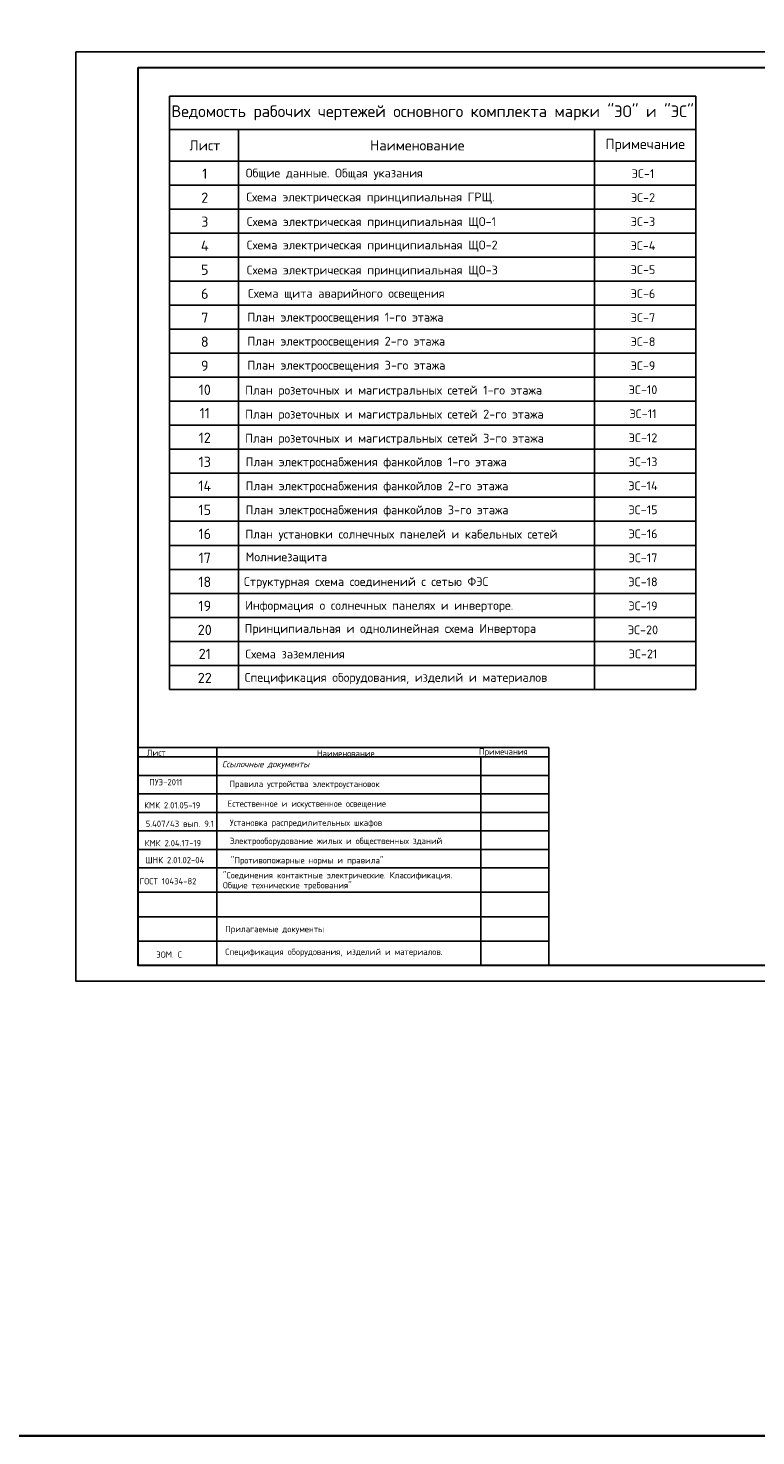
# Model space of a CAD drawing. Header units: millimetres. Extents: x 1114507 to 93926427, y 174473 to 817039.
# Tile 1 of 256: x 1173399 to 1196654, y 741235 to 786230. Entities that reach past the tile are written whole.
import ezdxf

# ---------------------------------------------------------------- set-up
doc = ezdxf.new("R2010")
doc.units = ezdxf.units.MM
doc.styles.get("Standard").update_dxf_attribs({"font": 'isocpeui.ttf'})
doc.styles.add('ГОСТ 350', font='isocpeur.TTF', dxfattribs={"height": 350})
doc.styles.add('Суннат10', font='ariali.ttf', dxfattribs={"height": 250})
doc.styles.add('ЭОМ схема', font='isocpeui.ttf')

msp = doc.modelspace()

# ---------------------------------------------------------------- linework, layer by layer
at = {"ltscale": 100}
for p, q in [((1177914.5, 784058, 0), (1194733.4, 784058, 0)), ((1177914.5, 784058, 0), (1177914.5, 765093.3, 0)), ((1194733.4, 784058, 0), (1194733.4, 765093.3, 0)), ((1177914.5, 782987.5, 0), (1194733.4, 782987.5, 0)), ((1180118.6, 782987.5, 0), (1180118.6, 765093.3, 0)), ((1191502.4, 782987.5, 0), (1191502.4, 765093.3, 0)), ((1177914.5, 781979.7, 0), (1194733.4, 781979.7, 0)), ((1177914.5, 781212.1, 0), (1194733.4, 781212.1, 0)), ((1177914.5, 780444.5, 0), (1194733.4, 780444.5, 0)), ((1177914.5, 779677, 0), (1194733.4, 779677, 0)), ((1177914.5, 778909.4, 0), (1194733.4, 778909.4, 0)), ((1177914.5, 778141.9, 0), (1194733.4, 778141.9, 0)), ((1177914.5, 777374.3, 0), (1194733.4, 777374.3, 0)), ((1177914.5, 776606.7, 0), (1194733.4, 776606.7, 0)), ((1177914.5, 775839.2, 0), (1194733.4, 775839.2, 0)), ((1177914.5, 775071.6, 0), (1194733.4, 775071.6, 0)), ((1177914.5, 774304.1, 0), (1194733.4, 774304.1, 0)), ((1177914.5, 773536.5, 0), (1194733.4, 773536.5, 0)), ((1177914.5, 772768.9, 0), (1194733.4, 772768.9, 0)), ((1177914.5, 772001.4, 0), (1194733.4, 772001.4, 0)), ((1177914.5, 771233.8, 0), (1194733.4, 771233.8, 0)), ((1177914.5, 770466.3, 0), (1194733.4, 770466.3, 0)), ((1177914.5, 769698.7, 0), (1194733.4, 769698.7, 0)), ((1177914.5, 768931.1, 0), (1194733.4, 768931.1, 0)), ((1177914.5, 768163.6, 0), (1194733.4, 768163.6, 0)), ((1177914.5, 767396, 0), (1194733.4, 767396, 0)), ((1177914.5, 766628.5, 0), (1194733.4, 766628.5, 0)), ((1177914.5, 765860.9, 0), (1194733.4, 765860.9, 0)), ((1177914.5, 765093.3, 0), (1194733.4, 765093.3, 0))]:
    msp.add_line(p, q, dxfattribs=at)
at = {"color": 0, "linetype": 'ByBlock', "lineweight": 25}
for p, q in [((1190040.3, 763238.7, 0), (1176918.2, 763238.7, 0)), ((1179428.3, 756271.7, 0), (1179428.3, 763238.7, 0)), ((1190040.3, 756271.7, 0), (1190040.3, 763238.7, 0)), ((1190040.3, 762936.2, 0), (1176918.2, 762936.2, 0)), ((1187868.3, 762936.2, 0), (1187868.3, 756271.7, 0)), ((1190040.3, 762344.7, 0), (1176918.2, 762344.7, 0)), ((1190040.3, 761753.2, 0), (1176918.2, 761753.2, 0)), ((1190040.3, 761161.7, 0), (1176918.2, 761161.7, 0)), ((1190040.3, 760570.2, 0), (1176918.2, 760570.2, 0)), ((1190040.3, 759978.7, 0), (1176918.2, 759978.7, 0)), ((1190040.3, 759387.2, 0), (1176918.2, 759387.2, 0)), ((1190040.3, 758608.3, 0), (1176918.2, 758608.3, 0)), ((1190040.3, 757829.4, 0), (1176918.2, 757829.4, 0)), ((1190040.3, 757050.5, 0), (1176918.2, 757050.5, 0))]:
    msp.add_line(p, q, dxfattribs=at)
at = {"color": 5, "lineweight": 30, "elevation": 0}
msp.add_lwpolyline([(1176918.2, 784971.7), (1216418.2, 784971.7), (1216418.2, 756271.7), (1176918.2, 756271.7)], close=True, dxfattribs=at)
at = {"layer": 'Defpoints', "color": 3, "linetype": 'ByBlock', "elevation": 0}
msp.add_lwpolyline([(1174918.2, 785471.7), (1216918.2, 785471.7), (1216918.2, 755771.7), (1174918.2, 755771.7)], close=True, dxfattribs=at)

# ---------------------------------------------------------------- texts
at = {"color": 0, "linetype": 'ByBlock', "lineweight": 40, "style": 'ГОСТ 350'}
for s, height, p in [('Лист', 200.66, (1177190.9, 762969.9, 0)), ('Наименование', 200.655, (1182631.1, 762949.8, 0)), ('Примечания', 200.66, (1187807.6, 763003, 0)), ('ПУЭ-2011 ', 200.66, (1177268.4, 762027.4, 0)), ('Правила устройства электроустановок', 200.655, (1179835, 761972.3, 0)), ('КМК 2.01.05-19 ', 200.655, (1177105.1, 761290.6, 0)), ('Естественное и искуственное освещение ', 200.655, (1179775, 761341.9, 0)), ('5.407/43 вып. 9.1 ', 200.655, (1177154.1, 760699.8, 0)), ('Установка распредилительных шкафов', 200.655, (1179844.8, 760731.9, 0)), ('КМК 2.04.17-19 ', 200.655, (1177124.7, 760079.6, 0)), ('Электрооборудование жилых и общественных зданий', 200.655, (1179844.8, 760150.9, 0)), ('ШНК 2.01.02-04', 200.655, (1177144.3, 759537.7, 0)), ('"Противопожарные нормы и правила"', 200.655, (1179874.2, 759530.7, 0)), ('ГОСТ 10434-82', 200.655, (1176961.3, 758861.7, 0)), ('"Соединения контактные электрические. Классификация.', 200.655, (1179624.2, 759054.7, 0)), ('Общие технические требования"', 200.655, (1179624.2, 758733.2, 0)), ('Прилагаемые документы', 200.655, (1179699.1, 757333.9, 0)), ('Спецификация оборудования, изделий и материалов.', 200.655, (1179699.1, 756606.7, 0)), ('ЭОМ. С', 200.66, (1177494.5, 756516.4, 0))]:
    msp.add_text(s, height=height, dxfattribs=at).set_placement(p)
at = {"ltscale": 100}
for s, insert, char_height, width, attachment_point, style in [('{\\fISOCPEUR|b0|i0|c204|p34;Ведомость рабочих чертежей основного комплекта марки \\fISOCPEUR|b0|i0|c0|p34;"\\fISOCPEUR|b0|i0|c204|p34;ЭО\\fISOCPEUR|b0|i0|c0|p34;"\\fISOCPEUR|b0|i0|c204|p34; и "ЭС"}', (1186324, 783522.7, 0), 375.6716, 16818.764, 5, 'Суннат10'), ('{\\fISOCPEUR|b0|i0|c204|p34;Примечание}', (1193117.9, 782483.6, 0), 328.713, 3230.921, 5, 'Суннат10'), ('{\\fISOCPEUR|b0|i0|c204|p34; Общие данные. Общая указания }', (1180171.4, 781559.4, 0), 281.754, 11330.892, 4, 'ЭОМ схема'), ('{\\fISOCPEUR|b0|i0|c204|p34;ЭС\\fISOCPEUR|b0|i0|c0|p34;-1}', (1193047.5, 781580.1, 0), 281.754, 3230.921, 5, 'Суннат10'), ('{\\fISOCPEUR|b0|i0|c204|p34;\\C0;Схема электрическая принципиальная ГРЩ.}', (1180370.1, 780794), 281.754, 11330.892, 4, 'ЭОМ схема'), ('{\\fISOCPEUR|b0|i0|c204|p34;ЭС\\fISOCPEUR|b0|i0|c0|p34;-2}', (1193047.5, 780812.6, 0), 281.754, 3230.921, 5, 'Суннат10'), ('{\\fISOCPEUR|b0|i0|c204|p34;\\C0;Схема электрическая принципиальная ЩО-1}', (1180386.4, 780007.9, 204172.2), 281.754, 11330.892, 4, 'ЭОМ схема'), ('{\\fISOCPEUR|b0|i0|c204|p34;ЭС\\fISOCPEUR|b0|i0|c0|p34;-3}', (1193047.5, 780045, 0), 281.754, 3230.921, 5, 'Суннат10'), ('{\\fISOCPEUR|b0|i0|c204|p34;\\C0;Схема электрическая принципиальная ЩО-2}', (1180386.4, 779261.7, 204172.2), 281.754, 11330.892, 4, 'ЭОМ схема'), ('{\\fISOCPEUR|b0|i0|c204|p34;ЭС\\fISOCPEUR|b0|i0|c0|p34;-4}', (1193047.5, 779277.5, 0), 281.754, 3230.921, 5, 'Суннат10'), ('{\\fISOCPEUR|b0|i0|c204|p34;\\C0;Схема электрическая принципиальная ЩО-3}', (1180386.4, 778460.8, 204172.2), 281.754, 11330.892, 4, 'ЭОМ схема'), ('{\\fISOCPEUR|b0|i0|c204|p34;ЭС\\fISOCPEUR|b0|i0|c0|p34;-5}', (1193047.5, 778509.9, 0), 281.754, 3230.921, 5, 'Суннат10'), ('{\\fISOCPEUR|b0|i0|c204|p34;Схема щита аварийного освещения}', (1180422.5, 777714.7, 0), 281.754, 11330.892, 4, 'ЭОМ схема'), ('{\\fISOCPEUR|b0|i0|c204|p34;ЭС\\fISOCPEUR|b0|i0|c0|p34;-6}', (1193047.5, 777742.3, 0), 281.754, 3230.921, 5, 'Суннат10'), ('{\\fISOCPEUR|b0|i0|c204|p34; План электроосвещения 1-го этажа}', (1180227.5, 776953.1), 281.754, 11330.892, 4, 'ЭОМ схема'), ('{\\fISOCPEUR|b0|i0|c204|p34;ЭС\\fISOCPEUR|b0|i0|c0|p34;-7}', (1193047.5, 776974.8, 0), 281.754, 3230.921, 5, 'Суннат10'), ('{\\fISOCPEUR|b0|i0|c204|p34; План электроосвещения 2-го этажа}', (1180227.5, 776185.6), 281.754, 11330.892, 4, 'ЭОМ схема'), ('{\\fISOCPEUR|b0|i0|c204|p34;ЭС\\fISOCPEUR|b0|i0|c0|p34;-8}', (1193047.5, 776207.2, 0), 281.754, 3230.921, 5, 'Суннат10'), ('{\\fISOCPEUR|b0|i0|c204|p34; План электроосвещения 3-го этажа}', (1180227.5, 775418), 281.754, 11330.892, 4, 'ЭОМ схема'), ('{\\fISOCPEUR|b0|i0|c204|p34;ЭС\\fISOCPEUR|b0|i0|c0|p34;-9}', (1193047.5, 775439.7, 0), 281.754, 3230.921, 5, 'Суннат10'), ('{\\fISOCPEUR|b0|i0|c204|p34;ЭС\\fISOCPEUR|b0|i0|c0|p34;-10}', (1193047.5, 774672.1, 0), 281.754, 3230.921, 5, 'Суннат10'), ('{\\fISOCPEUR|b0|i0|c204|p34; План розеточных и магистральных сетей 1-го этажа}', (1180153.9, 774620.3), 281.754, 11330.892, 4, 'ЭОМ схема'), ('{\\fISOCPEUR|b0|i0|c204|p34; План розеточных и магистральных сетей 2-го этажа}', (1180153.9, 773852.8), 281.754, 11330.892, 4, 'ЭОМ схема'), ('{\\fISOCPEUR|b0|i0|c204|p34;ЭС\\fISOCPEUR|b0|i0|c0|p34;-11}', (1193047.5, 773904.5, 0), 281.754, 3230.921, 5, 'Суннат10'), ('{\\fISOCPEUR|b0|i0|c204|p34; План розеточных и магистральных сетей 3-го этажа}', (1180153.9, 773085.2), 281.754, 11330.892, 4, 'ЭОМ схема'), ('{\\fISOCPEUR|b0|i0|c204|p34;ЭС\\fISOCPEUR|b0|i0|c0|p34;-12}', (1193047.5, 773137, 0), 281.754, 3230.921, 5, 'Суннат10'), ('{\\fISOCPEUR|b0|i0|c204|p34;План электроснабжения фанкойлов 1-го этажа}', (1180349.8, 772328.8), 281.754, 11330.892, 4, 'ЭОМ схема'), ('{\\fISOCPEUR|b0|i0|c204|p34;ЭС\\fISOCPEUR|b0|i0|c0|p34;-13}', (1193047.5, 772369.4, 0), 281.754, 3230.921, 5, 'Суннат10'), ('{\\fISOCPEUR|b0|i0|c204|p34;План электроснабжения фанкойлов 2-го этажа}', (1180349.8, 771561.2), 281.754, 11330.892, 4, 'ЭОМ схема'), ('{\\fISOCPEUR|b0|i0|c204|p34;ЭС\\fISOCPEUR|b0|i0|c0|p34;-14}', (1193047.5, 771601.9, 0), 281.754, 3230.921, 5, 'Суннат10'), ('{\\fISOCPEUR|b0|i0|c204|p34;План электроснабжения фанкойлов 3-го этажа}', (1180349.8, 770793.6), 281.754, 11330.892, 4, 'ЭОМ схема'), ('{\\fISOCPEUR|b0|i0|c204|p34;ЭС\\fISOCPEUR|b0|i0|c0|p34;-15}', (1193047.5, 770834.3, 0), 281.754, 3230.921, 5, 'Суннат10'), ('{\\fISOCPEUR|b0|i0|c204|p34;План установки солнечных панелей и кабельных сетей}', (1180341.8, 770018.7, 0), 281.754, 11330.892, 4, 'ЭОМ схема'), ('{\\fISOCPEUR|b0|i0|c204|p34;ЭС\\fISOCPEUR|b0|i0|c0|p34;-16}', (1193047.5, 770066.7, 0), 281.754, 3230.921, 5, 'Суннат10'), ('{\\fISOCPEUR|b0|i0|c204|p34;Молниезащита}', (1180350.8, 769291.2, 0), 281.754, 11330.892, 4, 'ЭОМ схема'), ('{\\fISOCPEUR|b0|i0|c204|p34;ЭС\\fISOCPEUR|b0|i0|c0|p34;-17}', (1193047.5, 769299.2, 0), 281.754, 3230.921, 5, 'Суннат10'), ('{\\fISOCPEUR|b0|i0|c204|p34;\\C0;Структурная схема соединений с сетью ФЭС}', (1180294.4, 768501.1), 281.754, 11330.892, 4, 'ЭОМ схема'), ('{\\fISOCPEUR|b0|i0|c204|p34;ЭС\\fISOCPEUR|b0|i0|c0|p34;-18}', (1193047.5, 768531.6, 0), 281.754, 3230.921, 5, 'Суннат10'), ('\\A1;{\\fISOCPEUR|b0|i0|c204|p34;\\C7;Информация о солнечных панелях и инверторе. }', (1180336, 767739.8, 0), 281.754, 11330.892, 4, 'ЭОМ схема'), ('{\\fISOCPEUR|b0|i0|c204|p34;ЭС\\fISOCPEUR|b0|i0|c0|p34;-19}', (1193047.5, 767764.1, 0), 281.754, 3230.921, 5, 'Суннат10'), ('{\\fISOCPEUR|b0|i0|c204|p34;\\C0;Принципиальная и однолинейная схема Инвертора }', (1180314.7, 767002.6), 281.754, 11330.892, 4, 'ЭОМ схема'), ('{\\fISOCPEUR|b0|i0|c204|p34;ЭС\\fISOCPEUR|b0|i0|c0|p34;-20}', (1193047.5, 766996.5, 0), 281.754, 3230.921, 5, 'Суннат10'), ('{\\fISOCPEUR|b0|i0|c204|p34;\\C0;Схема заземления}', (1180339.5, 766224.7), 281.754, 11330.892, 4, 'ЭОМ схема'), ('{\\fISOCPEUR|b0|i0|c204|p34;ЭС\\fISOCPEUR|b0|i0|c0|p34;-21}', (1193047.5, 766229, 0), 281.754, 3230.921, 5, 'Суннат10'), ('{\\fISOCPEUR|b0|i0|c204|p34;\\C0;Спецификация оборудования, изделий и материалов}', (1180316.4, 765438), 281.754, 11330.892, 4, 'ЭОМ схема')]:
    msp.add_mtext(s, dxfattribs=dict(at, insert=insert, char_height=char_height, width=width, attachment_point=attachment_point, style=style))
at = {"ltscale": 100, "char_height": 328.713, "attachment_point": 5}
for s, insert, width in [('{\\fISOCPEUR|b0|i0|c204|p34;Лист}', (1179042.9, 782483.6, 0), 2256.726), ('{\\fISOCPEUR|b0|i0|c204|p34;Наименование}', (1185836.9, 782483.6, 0), 11330.892), ('{\\fISOCPEUR|b0|i0|c204|p34;1}', (1179042.9, 781579, 0), 2256.726), ('{\\fISOCPEUR|b0|i0|c204|p34;2}', (1179042.9, 780811.4, 0), 2256.726), ('{\\fISOCPEUR|b0|i0|c204|p34;3}', (1179042.9, 780043.9, 0), 2256.726), ('{\\fISOCPEUR|b0|i0|c204|p34;4}', (1179042.9, 779276.3, 0), 2256.726), ('{\\fISOCPEUR|b0|i0|c204|p34;5}', (1179042.9, 778508.8, 0), 2256.726), ('{\\fISOCPEUR|b0|i0|c204|p34;6}', (1179042.9, 777741.2, 0), 2256.726), ('{\\fISOCPEUR|b0|i0|c204|p34;7}', (1179042.9, 776973.6, 0), 2256.726), ('{\\fISOCPEUR|b0|i0|c204|p34;8}', (1179042.9, 776206.1, 0), 2256.726), ('{\\fISOCPEUR|b0|i0|c204|p34;9}', (1179042.9, 775438.5, 0), 2256.726), ('{\\fISOCPEUR|b0|i0|c204|p34;10}', (1179042.9, 774671, 0), 2256.726), ('{\\fISOCPEUR|b0|i0|c204|p34;11}', (1179042.9, 773922, 0), 2256.726), ('{\\fISOCPEUR|b0|i0|c204|p34;12}', (1179042.9, 773135.8, 0), 2256.726), ('{\\fISOCPEUR|b0|i0|c204|p34;13}', (1179042.9, 772368.3, 0), 2256.726), ('{\\fISOCPEUR|b0|i0|c204|p34;14}', (1179042.9, 771600.7, 0), 2256.726), ('{\\fISOCPEUR|b0|i0|c204|p34;15}', (1179042.9, 770833.2, 0), 2256.726), ('{\\fISOCPEUR|b0|i0|c204|p34;16}', (1179042.9, 770065.6, 0), 2256.726), ('{\\fISOCPEUR|b0|i0|c204|p34;17}', (1179042.9, 769298, 0), 2256.726), ('{\\fISOCPEUR|b0|i0|c204|p34;18}', (1179042.9, 768530.5, 0), 2256.726), ('{\\fISOCPEUR|b0|i0|c204|p34;19}', (1179042.9, 767762.9, 0), 2256.726), ('{\\fISOCPEUR|b0|i0|c204|p34;20}', (1179042.9, 766995.4, 0), 2256.726), ('{\\fISOCPEUR|b0|i0|c204|p34;21}', (1179042.9, 766227.8, 0), 2256.726), ('{\\fISOCPEUR|b0|i0|c204|p34;22}', (1179042.9, 765460.2, 0), 2256.726)]:
    msp.add_mtext(s, dxfattribs=dict(at, insert=insert, width=width))

# ---------------------------------------------------------------- next in the draw order: texts
at = {"color": 0, "linetype": 'ByBlock', "lineweight": 40, "insert": (1179595.2, 762806.6, 0), "char_height": 200.655, "width": 6978.702, "attachment_point": 1, "style": 'ГОСТ 350', "bg_fill": 2}
msp.add_mtext('{\\fISOCPEUR|b0|i1|c204|p34;Ссылочные документы}', dxfattribs=at)

# ---------------------------------------------------------------- next in the draw order: linework, layer by layer
at = {"color": 0, "lineweight": 35, "ltscale": 100}
msp.add_lwpolyline([(1114507.2, 817038.9), (2439942.4, 817038.9), (2439942.4, 741234.8), (1114507.2, 741234.8)], close=True, dxfattribs=at)

doc.saveas('drawing.dxf')
